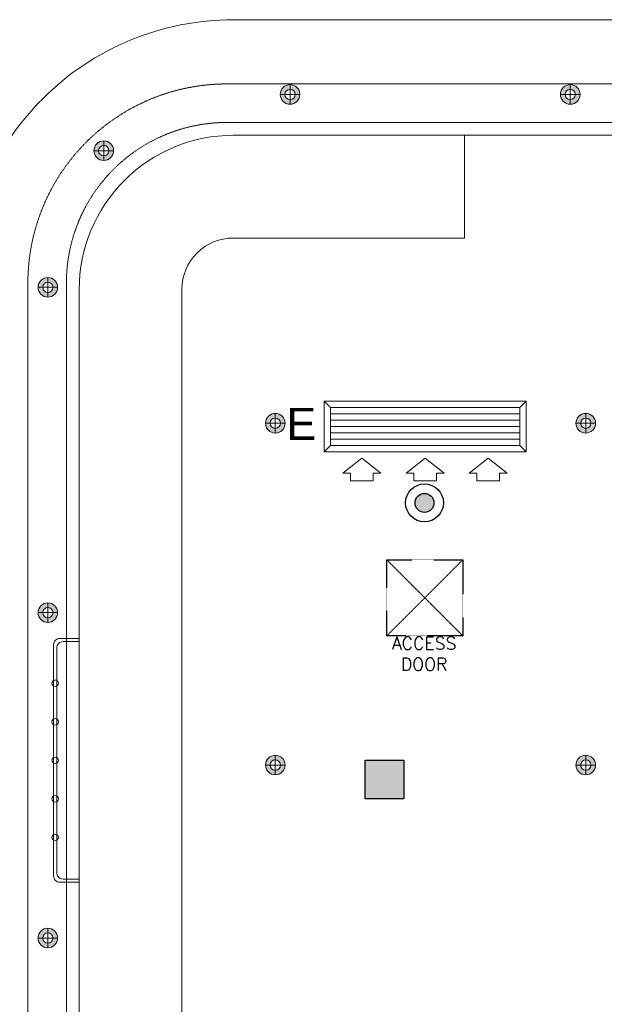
# Model space of a CAD drawing. Header units: millimetres. Extents: x -1097 to 37269, y -9172 to 9131.
# Tile 31 of 36: x 5218 to 7531, y -889 to 3006. Entities that reach past the tile are written whole.
import ezdxf
from ezdxf.enums import TextEntityAlignment as Align

# ---------------------------------------------------------------- set-up
doc = ezdxf.new("R2010")
doc.units = ezdxf.units.MM
doc.linetypes.add('( Dashed )', pattern=[0.75, 0.5, -0.25])
doc.linetypes.add('( Hidden )', pattern=[0.375, 0.25, -0.125])
for name, color, linetype, lineweight in [('00 Structural', 2, 'Continuous', 25), ('Grey', 8, 'Continuous', 9), ('Lighting (Ceiling)', 160, 'Continuous', 15)]:
    doc.layers.add(name, color=color, linetype=linetype, lineweight=lineweight)
for name, color, linetype, true_color in [('ACCESS', 80, 'Continuous', 0x3fff00), ('FIRE-SPKLR-EQP', 1, 'Continuous', 0xff0000), ('RCP LAYOUT', 9, 'Continuous', 0x808080)]:
    doc.layers.add(name, color=color, linetype=linetype, true_color=true_color)
for name, color, linetype, lineweight, true_color in [('ACMV', 5, 'Continuous', 20, 0x0000ff), ('FIRE', 1, 'Continuous', 20, 0xff0000), ('LIGHTING', 6, 'Continuous', 20, 0xff00ff)]:
    doc.layers.add(name, color=color, linetype=linetype, lineweight=lineweight, true_color=true_color)
doc.styles.get("Standard").update_dxf_attribs({"font": 'arial.ttf'})

# ---------------------------------------------------------------- blocks, each defined once
blk = doc.blocks.new('A$C28684cc3')
at = {"layer": 'ACMV'}
for p, q in [((-14599.7, 1472), (-14624.7, 1497)), ((-14624.7, 1497), (-13824.7, 1497)), ((-14624.7, 1297), (-14624.7, 1497)), ((-13849.7, 1472), (-13824.7, 1497)), ((-13824.7, 1497), (-13824.7, 1297)), ((-14599.7, 1472), (-13849.7, 1472)), ((-14599.7, 1322), (-14599.7, 1472)), ((-14599.7, 1447), (-13849.7, 1447)), ((-13849.7, 1472), (-13849.7, 1322)), ((-14599.7, 1422), (-13849.7, 1422)), ((-14599.7, 1397), (-13849.7, 1397)), ((-14599.7, 1372), (-13849.7, 1372)), ((-14599.7, 1347), (-13849.7, 1347)), ((-14599.7, 1322), (-14624.7, 1297)), ((-13824.7, 1297), (-14624.7, 1297)), ((-13849.7, 1322), (-14599.7, 1322)), ((-13849.7, 1322), (-13824.7, 1297)), ((-14474.7, 1272), (-14549.7, 1212)), ((-14399.7, 1212), (-14474.7, 1272)), ((-14224.7, 1272), (-14299.7, 1212)), ((-14149.7, 1212), (-14224.7, 1272)), ((-13974.7, 1272), (-14049.7, 1212)), ((-13899.7, 1212), (-13974.7, 1272)), ((-14549.7, 1212), (-14519.7, 1212)), ((-14519.7, 1212), (-14519.7, 1182)), ((-14429.7, 1182), (-14429.7, 1212)), ((-14429.7, 1212), (-14399.7, 1212)), ((-14299.7, 1212), (-14269.7, 1212)), ((-14269.7, 1212), (-14269.7, 1182)), ((-14179.7, 1182), (-14179.7, 1212)), ((-14179.7, 1212), (-14149.7, 1212)), ((-14049.7, 1212), (-14019.7, 1212)), ((-14019.7, 1212), (-14019.7, 1182)), ((-13929.7, 1182), (-13929.7, 1212)), ((-13929.7, 1212), (-13899.7, 1212)), ((-14519.7, 1182), (-14429.7, 1182)), ((-14269.7, 1182), (-14179.7, 1182)), ((-14019.7, 1182), (-13929.7, 1182))]:
    blk.add_line(p, q, dxfattribs=at)
blk = doc.blocks.new('SPKLR-EQP-PENDENT-68C')
at = {"layer": 'FIRE-SPKLR-EQP'}
h = blk.add_hatch(color=256, dxfattribs=at)
h.dxf.hatch_style = 1
h.paths.add_polyline_path([(37.5, 0, 1), (-37.5, 0, 1)])
for radius in [75, 37.5]:
    blk.add_circle((0, 0), radius, dxfattribs=at)
blk = doc.blocks.new('ACCESS')
at = {"layer": 'ACCESS', "color": 1, "linetype": '( Hidden )', "ltscale": 7, "true_color": 0xff0000}
for p, q in [((-300, -300), (300, 300)), ((-300, 300), (300, -300))]:
    blk.add_line(p, q, dxfattribs=at)
blk.add_lwpolyline([(-300, 300), (300, 300), (300, -300), (-300, -300)], close=True, dxfattribs=at)
at = {"layer": 'ACCESS', "color": 1, "true_color": 0xff0000, "insert": (-5.1, -442.3), "char_height": 100, "attachment_point": 5}
blk.add_mtext_dynamic_manual_height_columns('{\\Fromans|c0;ACCESS\\PDOOR}', width=262.905, gutter_width=3324.7, heights=[0], dxfattribs=at)
blk = doc.blocks.new('A$C86f38443')
at = {"layer": 'FIRE'}
blk.add_blockref('SPKLR-EQP-PENDENT-68C', (6819.8, 1094.6), dxfattribs=at)
at = {"layer": 'FIRE', "xscale": 0.5000032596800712, "yscale": 0.5000032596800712, "zscale": 0.5000032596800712}
blk.add_blockref('ACCESS', (6821.1, 718.9), dxfattribs=at)
blk = doc.blocks.new('cl')
at = {"layer": 'Lighting (Ceiling)'}
h = blk.add_hatch(color=0, dxfattribs=at)
h.dxf.hatch_style = 1
h.paths.add_polyline_path([(1.53, 0.03, 1), (-1.53, 0.03, 1)])
h.paths.add_polyline_path([(-0.81, 0.03, -1), (0.81, 0.03, -1)], flags=16)
at = {"layer": 'Lighting (Ceiling)', "color": 0}
for p, q in [((0, 1.56), (0, -1.5)), ((-1.53, 0.03), (1.53, 0.03))]:
    blk.add_line(p, q, dxfattribs=at)
for radius in [1.53, 0.806]:
    blk.add_circle((0, 0.03), radius, dxfattribs=at)
at = {"color": 0}
blk.add_attdef('NAME', text='', height=5, dxfattribs=at).set_placement((0.84, 2.71), align=Align.MIDDLE_CENTER)
blk = doc.blocks.new('A$Cbacd199c')
at = {"layer": 'LIGHTING', "yscale": 25.32885420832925, "zscale": 25.32885420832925}
for p, xscale in [((6287.7, 2710), 25.32885420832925), ((7396.6, 2710), 25.32885420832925), ((5550.5, 2487.4), 25.32885420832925), ((5329.3, 1946.8), 25.32885420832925), ((7458.1, 1409), -25.32885420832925), ((5329.3, 659.6), 25.32885420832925), ((6229.3, 56.6), -25.32885420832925), ((7458.1, 56.6), -25.32885420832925), ((5329.3, -627.7), 25.32885420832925)]:
    blk.add_blockref('cl', p, dxfattribs=dict(at, xscale=xscale))
blk = doc.blocks.new('A$C3c35f28b')
at = {"layer": 'LIGHTING', "color": 3, "true_color": 0x00ff00}
ref = blk.add_blockref('cl', (6229.3, 1409), dxfattribs=dict(at, xscale=-25.32885420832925, yscale=25.32885420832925, zscale=25.32885420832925))
ref.add_attrib('NAME', 'E', dxfattribs={"layer": '0', "color": 0, "height": 126.6}).set_placement((6332.5, 1407.2), align=Align.MIDDLE_CENTER)
blk = doc.blocks.new('r4ttwt')
at = {"layer": 'Grey', "color": 8, "ltscale": 0.25, "true_color": 0x808080}
for points in [[(1719056.19, -78750.59), (1718972.19, -78750.59, 0.414214), (1718930.19, -78792.59), (1718930.19, -78942.16, 0.414214), (1718972.19, -78984.16), (1719153.84, -78984.16), (1719153.84, -78966.16), (1718972.19, -78966.16, -0.414214), (1718948.19, -78942.16), (1718948.19, -78792.59, -0.414214), (1718972.19, -78768.59), (1719056.19, -78768.59)], [(1719183.86, -78966.16), (1719183.86, -78950.16), (1718972.19, -78950.16, -0.414214), (1718964.19, -78942.16), (1718964.19, -78792.59, -0.414214), (1718972.19, -78784.59), (1719008.19, -78784.59), (1719008.19, -78768.59), (1718972.19, -78768.59, 0.414214), (1718948.19, -78792.59), (1718948.19, -78942.16, 0.414214), (1718972.19, -78966.16)]]:
    blk.add_lwpolyline(points, format="xyb", close=True, dxfattribs=at)
at = {"layer": 'Grey', "color": 8, "linetype": '( Dashed )', "ltscale": 0.2, "true_color": 0x808080}
blk.add_lwpolyline([(1719056.19, -78766.59), (1718971.19, -78766.59, 0.414214), (1718946.19, -78791.59), (1718946.19, -78943.16, 0.414214), (1718971.19, -78968.16), (1719153.84, -78968.16), (1719153.84, -78974.16), (1718971.19, -78974.16, -0.414214), (1718940.19, -78943.16), (1718940.19, -78791.59, -0.414214), (1718971.19, -78760.59), (1719056.19, -78760.59)], format="xyb", close=True, dxfattribs=at)
at = {"layer": 'Grey', "color": 8, "ltscale": 0.25, "true_color": 0x808080}
for points in [[(1718948.19, -78884.95), (1718945.19, -78884.95, -0.414214), (1718944.19, -78883.95), (1718944.19, -78847.95, -0.414214), (1718945.19, -78846.95), (1718948.19, -78846.95)], [(1718948.19, -78884.45), (1718945.69, -78884.45, -0.414214), (1718944.69, -78883.45), (1718944.69, -78848.45, -0.414214), (1718945.69, -78847.45), (1718948.19, -78847.45)]]:
    blk.add_lwpolyline(points, format="xyb", dxfattribs=at)
for centre in [(1718944.44, -78853.95), (1718944.44, -78859.95), (1718944.44, -78865.95), (1718944.44, -78871.95), (1718944.44, -78877.95)]:
    blk.add_circle(centre, 0.5, dxfattribs=at)
blk = doc.blocks.new('plnnnn')
at = {"color": 8, "true_color": 0x808080}
blk.add_blockref('r4ttwt', (4546.39, 953.06), dxfattribs=at)
blk = doc.blocks.new('steel cols')
at = {"layer": '00 Structural', "ltscale": 0.25, "true_color": 0x808080}
h = blk.add_hatch(color=8, dxfattribs=at)
h.dxf.hatch_style = 1
h.paths.add_polyline_path([(1723381.98, -77443.61), (1723381.98, -77449.61), (1723387.98, -77449.61), (1723387.98, -77443.61)])
at = {"layer": '00 Structural', "color": 8, "ltscale": 0.25, "true_color": 0x808080}
blk.add_lwpolyline([(1723381.98, -77443.61), (1723387.98, -77443.61), (1723387.98, -77449.61), (1723381.98, -77449.61)], close=True, dxfattribs=at)
blk = doc.blocks.new('columns by us')
at = {"layer": '00 Structural', "color": 8, "true_color": 0x808080}
blk.add_blockref('steel cols', (157.15, -469.28), dxfattribs=at)
blk = doc.blocks.new('IRISH HOUSE-RCP LAYOUT')
at = {"layer": '00 Structural', "color": 8, "true_color": 0x808080, "xscale": 25.4, "yscale": 25.4, "zscale": 25.4}
blk.add_blockref('columns by us', (-43771308.8, 1979063.5), dxfattribs=at)
at = {"layer": 'Grey', "color": 8, "true_color": 0x808080, "xscale": 25.4, "yscale": 25.4, "zscale": 25.4}
blk.add_blockref('plnnnn', (-43771308.8, 1979063.5), dxfattribs=at)

msp = doc.modelspace()

# ---------------------------------------------------------------- block references
for name in ['A$C3c35f28b', 'A$Cbacd199c']:
    msp.add_blockref(name, (0, 0))
at = {"layer": 'ACMV'}
msp.add_blockref('A$C28684cc3', (21047, 0), dxfattribs=at)
at = {"layer": 'FIRE'}
msp.add_blockref('A$C86f38443', (0, 0), dxfattribs=at)
at = {"layer": 'RCP LAYOUT'}
msp.add_blockref('IRISH HOUSE-RCP LAYOUT', (0, 0), dxfattribs=at)

doc.saveas('drawing.dxf')
